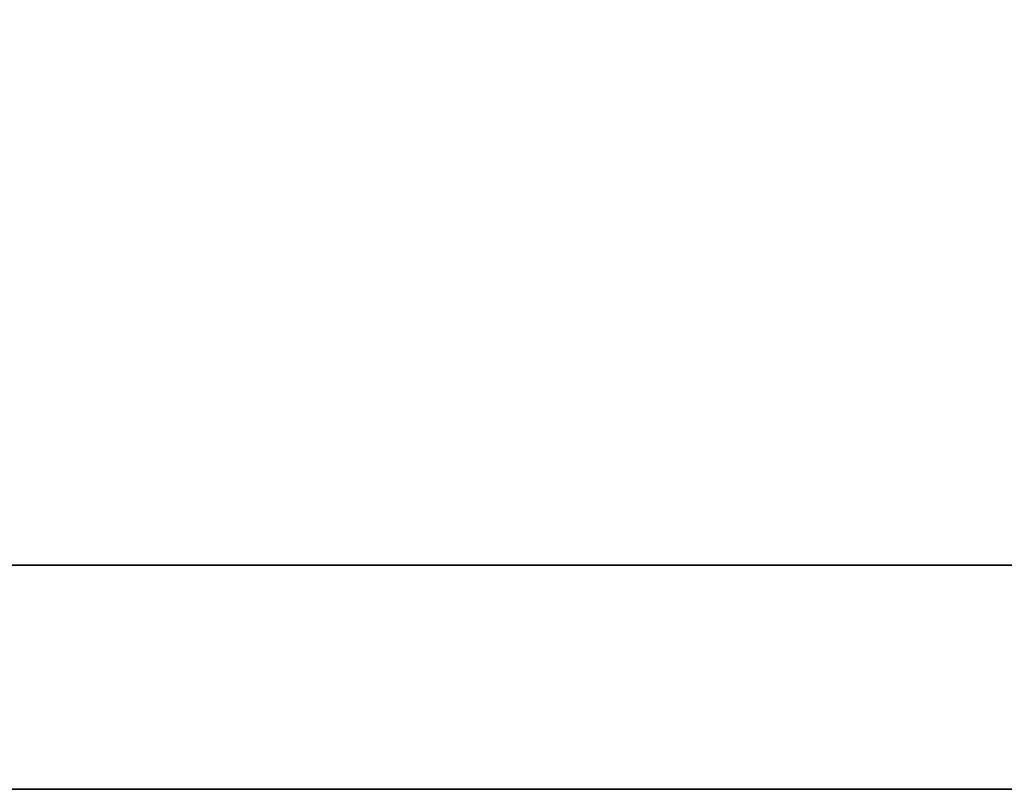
# Model space of a CAD drawing. Extents: x -595 to 1231, y -1825 to 93.
# Tile 28 of 51: x 87.177 to 87.693, y 41.968 to 42.371. Entities that reach past the tile are written whole.
import ezdxf

# ---------------------------------------------------------------- set-up
doc = ezdxf.new("R2010")
doc.units = 0
doc.header["$MEASUREMENT"] = 0
doc.layers.get('0').update_dxf_attribs({"linetype": 'CONTINUOUS'})
doc.layers.add('layer 1', color=7, linetype='CONTINUOUS')

# ---------------------------------------------------------------- blocks, each defined once
blk = doc.blocks.new('TBI_logo')
at = {"layer": 'layer 1', "color": 1, "lineweight": 35}
blk.add_open_spline([(12.12382, -1.3657), (12.12382, -1.3657), (12.12382, -1.7026), (12.12382, -1.7026), (12.12382, -1.7026), (12.12382, -1.7026), (12.12382, -1.7257), (12.12382, -1.7257), (12.12382, -1.7257), (12.12382, -1.7257), (12.10072, -1.7257), (12.10072, -1.7257), (12.10072, -1.7257), (12.10072, -1.7257), (-7.58468, -1.7257), (-7.58468, -1.7257), (-7.58468, -1.7257), (-7.58468, -1.7257), (-7.58468, -1.8235), (-7.58468, -1.8235), (-7.58468, -1.8235), (-7.58468, -1.8235), (12.96172, -1.8235), (12.96172, -1.8235), (12.96172, -1.8235), (12.96172, -1.8235), (12.12382, -1.3657), (12.12382, -1.3657)], degree=3, knots=[0, 0, 0, 0, 0.142857, 0.142857, 0.142857, 0.142857, 0.285714, 0.285714, 0.285714, 0.285714, 0.428571, 0.428571, 0.428571, 0.428571, 0.571429, 0.571429, 0.571429, 0.571429, 0.714286, 0.714286, 0.714286, 0.714286, 0.857143, 0.857143, 0.857143, 0.857143, 1, 1, 1, 1], dxfattribs=at)

msp = doc.modelspace()

# ---------------------------------------------------------------- block references
at = {"xscale": 1.199999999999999, "yscale": 1.199999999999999, "zscale": 1.199999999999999}
msp.add_blockref('TBI_logo', (80.69978, 44.15649), dxfattribs=at)

doc.saveas('drawing.dxf')
